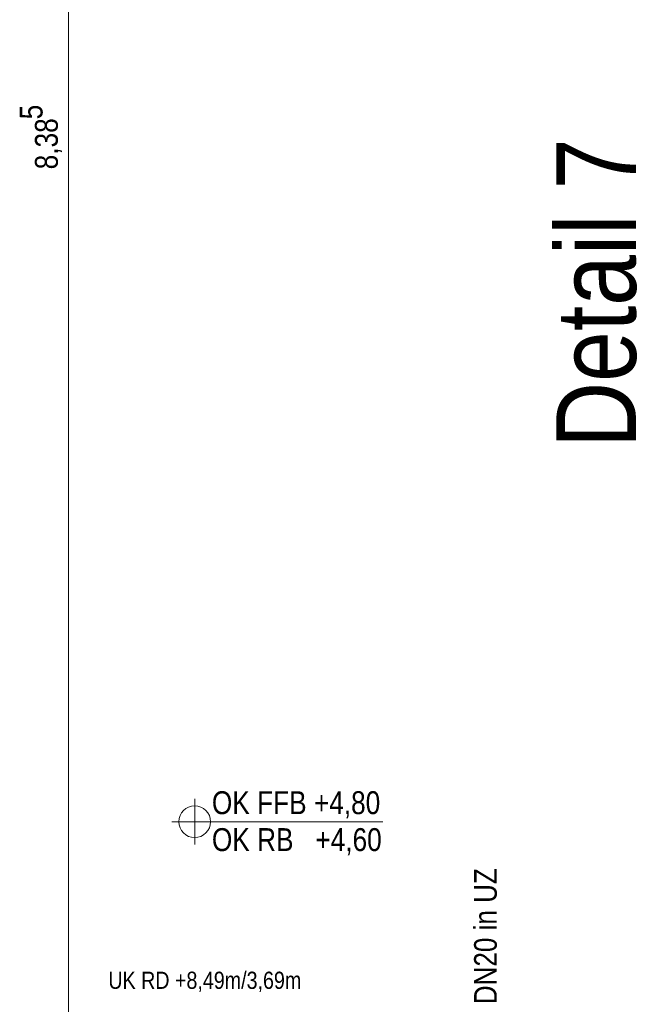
# Model space of a CAD drawing. Extents: x -620 to 300, y 62 to 1107.
# Tile 48 of 256: x -33 to 21, y 383 to 469. Entities that reach past the tile are written whole.
import ezdxf

# ---------------------------------------------------------------- set-up
doc = ezdxf.new("R2010")
doc.units = 0
doc.layers.get('0').update_dxf_attribs({"lineweight": 35})
for name, color, linetype, lineweight, true_color in [('00_Beschriftung UZ', 3, 'Continuous', 13, 0x00ff00), ('70 -76 Bemaßung- 2 Allgemein', 9, 'Continuous', 5, 0x808080), ('E_Leerrohr_Detailnummer', 1, 'Continuous', 25, 0xff0000)]:
    doc.layers.add(name, color=color, linetype=linetype, lineweight=lineweight, true_color=true_color)
doc.layers.add('70 -72 Beschriftung- 5 Höhenkoten', color=7, linetype='Continuous', lineweight=15)
doc.layers.add('Detailelementbeschriftung', color=7, linetype='Continuous', lineweight=9)
doc.styles.get("Standard").update_dxf_attribs({"font": 'ARIALN.TTF'})

# ---------------------------------------------------------------- blocks, each defined once
blk = doc.blocks.new('Referenz-A06G9FRB8I')
at = {"layer": '70 -72 Beschriftung- 5 Höhenkoten', "color": 0, "linetype": 'Continuous', "ltscale": 0.15}
for p, q in [((-17.475, 396.794), (-17.475, 400.794)), ((-17.475, 398.794), (-17.475, 400.194)), ((-19.475, 398.794), (-0.913, 398.794)), ((-18.875, 398.794), (-17.475, 398.794)), ((-17.475, 398.794), (-17.475, 397.394)), ((-16.075, 398.794), (-17.475, 398.794))]:
    blk.add_line(p, q, dxfattribs=at)
for major_axis in [(0, 1.4), (1.4, 0), (-1.4, 0), (0, -1.4)]:
    blk.add_ellipse((-17.475, 398.794), major_axis=major_axis, ratio=1, start_param=0, end_param=1.570796, dxfattribs=at)
at = {"layer": '70 -76 Bemaßung- 2 Allgemein', "color": 0, "linetype": 'Continuous', "ltscale": 0.13}
blk.add_line((-28.575, 376.114), (-28.575, 541.693), dxfattribs=at)
at = {"layer": '00_Beschriftung UZ', "color": 0, "linetype": 'ByBlock', "lineweight": 5, "ltscale": 0.13, "insert": (-25.069, 385.603), "char_height": 1.51033, "attachment_point": 1}
blk.add_mtext('{\\fArial Narrow;UK RD +8,49m/3,69m}', dxfattribs=at)
at = {"layer": '70 -72 Beschriftung- 5 Höhenkoten', "color": 0, "linetype": 'ByBlock', "ltscale": 0.15, "char_height": 2.01377, "attachment_point": 1}
for s, insert in [('{\\fArial Narrow;OK FFB +4,80}', (-15.959, 401.47)), ('{\\fArial Narrow;OK RB   +4,60}', (-15.959, 398.224))]:
    blk.add_mtext(s, dxfattribs=dict(at, insert=insert))
at = {"layer": '70 -76 Bemaßung- 2 Allgemein', "color": 0, "linetype": 'Continuous', "ltscale": 0.13, "char_height": 2.01377, "attachment_point": 1, "rotation": 90}
for s, insert in [('{\\fArial Narrow;5}', (-32.868, 460.555)), ('{\\fArial Narrow;8,38}', (-31.526, 456.157))]:
    blk.add_mtext(s, dxfattribs=dict(at, insert=insert))
blk = doc.blocks.new('Einzeiliger Text-A06G9FVT8I')
at = {"color": 0, "lineweight": -2, "insert": (14.339, 431.68), "char_height": 7, "attachment_point": 1, "rotation": 90}
blk.add_mtext('{\\fArial Narrow;Detail 7}', dxfattribs=at)
blk = doc.blocks.new('Einzeiliger Text-A06G9FWX8I')
at = {"color": 0, "lineweight": -2, "insert": (7.104, 382.742), "char_height": 2, "attachment_point": 1, "rotation": 90}
blk.add_mtext('{\\fArial Narrow;DN20 in UZ}', dxfattribs=at)

msp = doc.modelspace()

# ---------------------------------------------------------------- block references
at = {"color": 8, "lineweight": 25, "ltscale": 0.25, "true_color": 0x808080}
msp.add_blockref('Referenz-A06G9FRB8I', (0, 0), dxfattribs=at)
at = {"layer": 'Detailelementbeschriftung', "ltscale": 0.13}
msp.add_blockref('Einzeiliger Text-A06G9FWX8I', (0, 0), dxfattribs=at)
at = {"layer": 'E_Leerrohr_Detailnummer', "ltscale": 0.25}
msp.add_blockref('Einzeiliger Text-A06G9FVT8I', (0, 0), dxfattribs=at)

doc.saveas('drawing.dxf')
